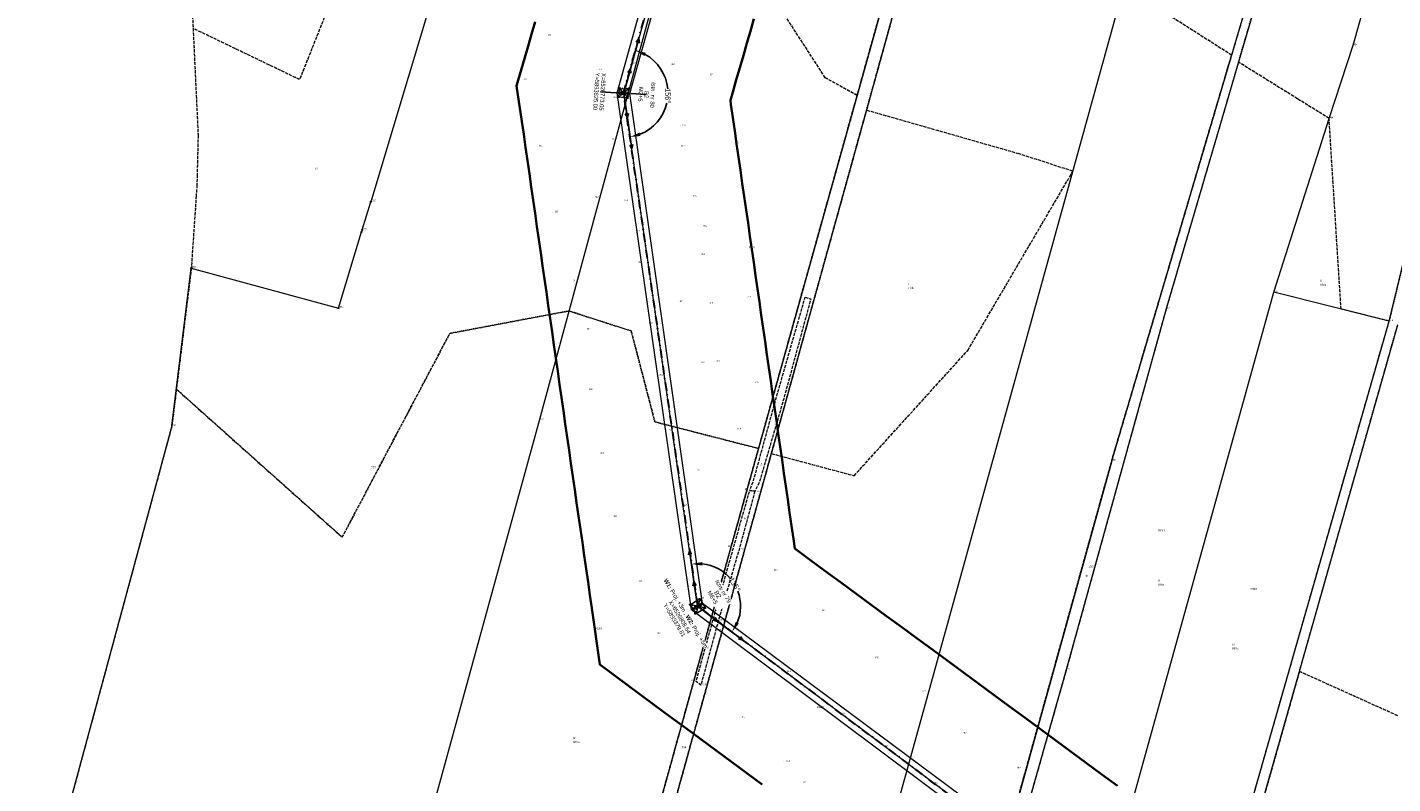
# Model space of a CAD drawing. Header units: metres. Extents: x 6524698 to 6533081, y 5883213 to 5896811.
# Tile 95 of 167: x 6526488 to 6527140, y 5893295 to 5893656. Entities that reach past the tile are written whole.
import ezdxf
from ezdxf.enums import TextEntityAlignment as Align

# ---------------------------------------------------------------- set-up
doc = ezdxf.new("R2010")
doc.units = ezdxf.units.M
doc.header["$MEASUREMENT"] = 0
for name, pattern in [('DASHDOT', [4, 2, -0.9, 0.2, -0.9]), ('mapa zasadnicza$0$1.5_0.5', [2, 1.5, -0.5]), ('mapa zasadnicza$0$219-500', [0]), ('mapa zasadnicza$0$egkk-500', [2, 1.5, -0.5]), ('mapa zasadnicza$0$egug-500', [1, 0.5, -0.5]), ('mapa zasadnicza$0$suep_wn_500', [0]), ('mapa zasadnicza$0$supp_500', [1, 0.5, -0.5])]:
    doc.linetypes.add(name, pattern=pattern)
doc.layers.get('0').update_dxf_attribs({"lineweight": 0})
doc.layers.add('@pomocnicza', color=3, linetype='Continuous', plot=False)
for name, color, linetype, lineweight in [('@Proj. słupy - blok', 1, 'Continuous', 15), ('@Proj. słupy - XY', 1, 'Continuous', 0), ('_proj_podwyz', 7, 'Continuous', 0), ('_trasa_kat_zalomu', 7, 'Continuous', 18), ('_trasa_os', 1, 'DASHDOT', 30), ('Sections span lengths and Marker Balls Plan', 7, 'Continuous', 0)]:
    doc.layers.add(name, color=color, linetype=linetype, lineweight=lineweight)
for name, color, linetype in [('@Proj. słupy - seria', 1, 'Continuous'), ('@Proj. słupy - wys.', 1, 'Continuous'), ('mapa zasadnicza$0$000 Inne (niezydentyfikowane)', 7, 'Continuous'), ('mapa zasadnicza$0$202-punkt graniczny', 7, 'Continuous'), ('mapa zasadnicza$0$202-punkt graniczny-Atr103', 7, 'Continuous'), ('mapa zasadnicza$0$203-punkt graniczny', 7, 'Continuous'), ('mapa zasadnicza$0$203-punkt graniczny-Atr104', 7, 'Continuous'), ('mapa zasadnicza$0$209-oznaczenie konturu klasyfikacyjnego', 7, 'Continuous'), ('mapa zasadnicza$0$210-oznaczenie konturu użytku gruntowego', 7, 'Continuous'), ('mapa zasadnicza$0$211-numer działki ewidencyjnej', 7, 'Continuous'), ('mapa zasadnicza$0$217-kontur klasyfikacyjny', 7, 'Continuous'), ('mapa zasadnicza$0$218-kontur użytku gruntowego', 7, 'Continuous'), ('mapa zasadnicza$0$219-działka ewidencyjna', 7, 'Continuous'), ('mapa zasadnicza$0$jezdnia', 7, 'Continuous'), ('mapa zasadnicza$0$jezdnia-Atr17', 7, 'Continuous'), ('mapa zasadnicza$0$pikieta naturalna', 7, 'Continuous'), ('mapa zasadnicza$0$pikieta naturalna-Atr2', 7, 'Continuous'), ('mapa zasadnicza$0$przewód elektroenergetyczny wysokiego napięcia', 7, 'Continuous'), ('mapa zasadnicza$0$słup przewodów napowietrznych', 7, 'Continuous')]:
    doc.layers.add(name, color=color, linetype=linetype)
doc.styles.add('mapa zasadnicza$0$STANDARD', font='Working1250', dxfattribs={"width": 0.75})
doc.styles.add('Opis', font='ARIALN.TTF')
doc.styles.add('Opis_slupy', font='ARIALN.TTF')
doc.styles.add('PLS_View', font='arial.ttf')
doc.styles.get("Standard").update_dxf_attribs({"font": 'arial.ttf'})
doc.dimstyles.new('Kat zalomu', dxfattribs={"dimtxt": 2.5, "dimasz": 5, "dimexe": 1.25, "dimexo": 0.625, "dimtad": 0, "dimtxsty": 'Opis_slupy', "dimcen": 2.5, "dimse1": 1, "dimse2": 1, "dimadec": 0, "dimazin": 0, "dimtfac": 1, "dimtmove": 0, "dimatfit": 3, "dimfxl": 1, "dimarcsym": 1})

# ---------------------------------------------------------------- blocks, each defined once
blk = doc.blocks.new('mapa zasadnicza$0$203')
at = {"linetype": 'Continuous', "lineweight": 0}
h = blk.add_hatch(color=0, dxfattribs=at)
edge = h.paths.add_edge_path()
edge.add_arc((0, 0), 0.045, 0, 360)
blk = doc.blocks.new('mapa zasadnicza$0$202')
at = {"color": 0, "linetype": 'Continuous', "lineweight": 0}
blk.add_circle((0, 0), 0.25, dxfattribs=at)
blk = doc.blocks.new('mapa zasadnicza$0$PW01')
at = {"linetype": 'Continuous', "lineweight": 13}
h = blk.add_hatch(color=0, dxfattribs=at)
edge = h.paths.add_edge_path()
edge.add_arc((0, 0), 0.045, 0, 360)
blk = doc.blocks.new('mapa zasadnicza$0$SUEP3')
at = {"color": 0, "linetype": 'Continuous'}
for p, q in [((0, 0), (12.003, 0)), ((12.003, 0), (10.003, 0.75)), ((10.003, 0.75), (11.003, 0)), ((12.003, 0), (10.003, -0.75)), ((11.003, 0), (10.003, -0.75)), ((12.003, 0), (27.003, 0)), ((27.003, 0), (25.003, 0.75)), ((25.003, 0.75), (26.003, 0)), ((27.003, 0), (25.003, -0.75)), ((26.003, 0), (25.003, -0.75))]:
    blk.add_line(p, q, dxfattribs=at)
blk = doc.blocks.new('mapa zasadnicza$0$SM05')
at = {"color": 0, "linetype": 'Continuous', "lineweight": 13}
blk.add_circle((0, 0), 0.25, dxfattribs=at)
blk = doc.blocks.new('*U2360')
at = {"layer": '@Proj. słupy - seria', "color": 0, "insert": (9.46, 5.61), "char_height": 2.2, "attachment_point": 5, "rotation": 300.68208, "style": 'Opis', "bg_fill": 3, "box_fill_scale": 2.5, "bg_fill_color": 256, "bg_fill_transparency": 0}
blk.add_mtext_dynamic_manual_height_columns('B2', width=7.2, gutter_width=12.5, heights=[-2.21], dxfattribs=at)
at = {"layer": '@Proj. słupy - XY', "color": 0, "linetype": 'Continuous', "style": 'Opis'}
for tag, p in [('Y', (-11.18, -6.63)), ('X', (-8.6, -5.1))]:
    blk.add_attdef(tag, text='', height=2, rotation=300.68208, dxfattribs=at).set_placement(p, align=Align.MIDDLE_CENTER)
at = {"layer": '@Proj. słupy - blok', "color": 0}
blk.add_line((2.15, 1.28), (0.24, 0.94), dxfattribs=at)
blk.add_lwpolyline([(2.15, 1.28), (0.94, -0.24)], dxfattribs=at)
for centre, radius in [((0, 0), 0.05), ((0.91, 3.55), 0.15), ((2.15, 1.28), 0.05), ((3.55, -0.91), 0.15)]:
    blk.add_circle(centre, radius, dxfattribs=at)
at = {"layer": '@Proj. słupy - seria', "color": 0, "style": 'Opis'}
blk.add_attdef('STAN', text='', height=2, rotation=300.68208, dxfattribs=at).set_placement((12.04, 7.14), align=Align.MIDDLE_CENTER)
at = {"layer": '@Proj. słupy - wys.', "color": 0, "insert": (7.05, 4.18), "char_height": 2, "attachment_point": 5, "rotation": 300.68208, "style": 'Opis'}
blk.add_mtext_dynamic_manual_height_columns('M6+5 ', width=6.652, gutter_width=12.5, heights=[3.6], dxfattribs=at)
at = {"layer": '@Proj. słupy - XY', "color": 0, "linetype": 'Continuous', "insert": (-9.89, -5.87), "char_height": 2.5, "attachment_point": 5, "rotation": 300.68208, "style": 'Opis', "bg_fill": 3, "box_fill_scale": 1, "bg_fill_color": 256, "bg_fill_transparency": 0}
blk.add_mtext_dynamic_manual_height_columns('\\P', width=19.7098, gutter_width=5.34, heights=[5.63], dxfattribs=at)
at = {"layer": '@Proj. słupy - blok', "color": 0}
for p, q in [((2.15, 1.28), (-3.01, -1.79)), ((-3.01, -1.79), (-0.94, 0.24))]:
    blk.add_line(p, q, dxfattribs=at)
for points in [[(3.55, -0.91), (-0.91, -3.55), (-3.55, 0.91), (0.91, 3.55)], [(0.94, -0.24), (-0.24, -0.94), (-0.94, 0.24), (0.24, 0.94)]]:
    blk.add_lwpolyline(points, close=True, dxfattribs=at)
for points in [[(3.55, -0.91), (-3.55, 0.91)], [(0.91, 3.55), (-0.91, -3.55)], [(-3.01, -1.79), (-0.24, -0.94)]]:
    blk.add_lwpolyline(points, dxfattribs=at)
for centre, radius in [((-3.55, 0.91), 0.15), ((-3.01, -1.79), 0.05), ((-0.91, -3.55), 0.15)]:
    blk.add_circle(centre, radius, dxfattribs=at)
blk = doc.blocks.new('*U2361')
at = {"layer": '@Proj. słupy - blok', "color": 0}
for p, q in [((-2.99, 0.19), (-0.64, 0.73)), ((0, 0), (-2.99, 0.19)), ((0, 0), (2.99, -0.19)), ((2.99, -0.19), (0.73, 0.64))]:
    blk.add_line(p, q, dxfattribs=at)
for points in [[(-2.99, 0.19), (-0.73, -0.64)], [(2.27, 2), (-2.27, -2)], [(2, -2.27), (-2, 2.27)], [(2.99, -0.19), (0.64, -0.73)]]:
    blk.add_lwpolyline(points, dxfattribs=at)
for points in [[(2, -2.27), (-2.27, -2), (-2, 2.27), (2.27, 2)], [(0.64, -0.73), (-0.73, -0.64), (-0.64, 0.73), (0.73, 0.64)]]:
    blk.add_lwpolyline(points, close=True, dxfattribs=at)
for centre, radius in [((-2.99, 0.19), 0.05), ((-2, 2.27), 0.15), ((0, 0), 0.05), ((2.27, 2), 0.15), ((-2.27, -2), 0.15), ((2, -2.27), 0.15), ((2.99, -0.19), 0.05)]:
    blk.add_circle(centre, radius, dxfattribs=at)
at = {"layer": '@Proj. słupy - seria', "color": 0, "insert": (10.98, -0.7), "char_height": 2, "attachment_point": 5, "rotation": 266.36697, "bg_fill": 3, "box_fill_scale": 2.5, "bg_fill_color": 256, "bg_fill_transparency": 0}
blk.add_mtext_dynamic_manual_height_columns('{\\fArial Narrow|b0|i0|c238|p34;B2}', width=7, gutter_width=12.5, heights=[2.21], dxfattribs=at)
at = {"layer": '@Proj. słupy - XY', "color": 0, "linetype": 'Continuous', "insert": (-11.48, 0.73), "char_height": 2.5, "attachment_point": 5, "rotation": 266.36697, "style": 'Opis', "bg_fill": 3, "box_fill_scale": 1, "bg_fill_color": 256, "bg_fill_transparency": 0}
blk.add_mtext_dynamic_manual_height_columns('\\P', width=19.7098, gutter_width=5.34, heights=[5.63], dxfattribs=at)
at = {"layer": '@pomocnicza'}
for p, q in [((-10.98, 0.7), (-3.49, 0.22)), ((10.98, -0.7), (3.49, -0.22))]:
    blk.add_line(p, q, dxfattribs=at)
at = {"layer": '@Proj. słupy - seria', "color": 0, "style": 'Opis'}
blk.add_attdef('STAN', text='', height=2, rotation=266.36697, dxfattribs=at).set_placement((13.97, -0.89), align=Align.MIDDLE_CENTER)
at = {"layer": '@Proj. słupy - wys.', "color": 0, "insert": (8.18, -0.52), "char_height": 2, "attachment_point": 5, "rotation": 266.36697, "style": 'Opis'}
blk.add_mtext_dynamic_manual_height_columns('M3+5 ', width=6.652, gutter_width=12.5, heights=[3.6], dxfattribs=at)
at = {"layer": '@Proj. słupy - XY', "color": 0, "linetype": 'Continuous', "style": 'Opis'}
for tag, p in [('Y', (-12.97, 0.82)), ('X', (-9.98, 0.63))]:
    blk.add_attdef(tag, text='', height=2, rotation=266.36697, dxfattribs=at).set_placement(p, align=Align.MIDDLE_CENTER)
blk = doc.blocks.new('*D2411')
at = {"layer": '_trasa_kat_zalomu', "color": 0, "lineweight": -2}
for start, end in [(39.95411, 84.15207), (337.21243, 20.51098)]:
    blk.add_arc((6526808.54, 5893379.81), 20.39, start, end, dxfattribs=at)
at = {"layer": '_trasa_kat_zalomu', "color": 0}
for points in [[(6526810.6, 5893400.93), (6526810.64, 5893399.26), (6526805.62, 5893399.99)], [(6526826.62, 5893372.33), (6526828.06, 5893371.5), (6526824.85, 5893367.58)]]:
    blk.add_solid(points, dxfattribs=at)
at = {"layer": 'Defpoints', "color": 0}
for p in [(6526773.05, 5893625), (6526820.76, 5893396.14), (6526808.54, 5893379.81), (6526808.54, 5893379.81), (6527095.03, 5893164.92)]:
    blk.add_point(p, dxfattribs=at)
at = {"layer": '_trasa_kat_zalomu', "color": 0, "insert": (6526826.16, 5893390.08), "char_height": 2.5, "attachment_point": 5, "rotation": 300.23254, "style": 'Opis_slupy'}
blk.add_mtext('135%%d', dxfattribs=at)
blk = doc.blocks.new('*D2412')
at = {"layer": '_trasa_kat_zalomu', "color": 0, "lineweight": -2}
for start, end in [(5.69014, 60.94182), (291.79158, 346.94481)]:
    blk.add_arc((6526773.05, 5893625), 21.19, start, end, dxfattribs=at)
at = {"layer": '_trasa_kat_zalomu', "color": 0}
for points in [[(6526783.65, 5893644.29), (6526783.02, 5893642.75), (6526778.71, 5893645.42)], [(6526780.69, 5893606.14), (6526781.13, 5893604.53), (6526776.08, 5893604.04)]]:
    blk.add_solid(points, dxfattribs=at)
at = {"layer": 'Defpoints', "color": 0}
for p in [(6526837.19, 5893856.22), (6526792.63, 5893633.08), (6526773.05, 5893625), (6526773.05, 5893625), (6526808.54, 5893379.81)]:
    blk.add_point(p, dxfattribs=at)
at = {"layer": '_trasa_kat_zalomu', "color": 0, "insert": (6526794.19, 5893623.66), "char_height": 2.5, "attachment_point": 5, "rotation": 270, "style": 'Opis_slupy'}
blk.add_mtext('156%%d', dxfattribs=at)

msp = doc.modelspace()

# ---------------------------------------------------------------- linework, layer by layer
at = {"layer": '_trasa_os', "linetype": 'DASHDOT', "ltscale": 2}
msp.add_lwpolyline([(6528589.986, 5891744.689), (6528580.198, 5892007.978), (6528365.87, 5892211.536), (6528143.159, 5892378.558), (6527920.541, 5892545.59), (6527693.967, 5892715.374), (6527530.815, 5892837.971), (6527304.639, 5893007.458), (6527095.026, 5893164.924), (6526808.543, 5893379.811), (6526773.046, 5893625.004), (6526837.186, 5893856.22), (6526918.697, 5894149.866), (6527004.557, 5894459.054), (6526829.193, 5894634.492), (6526625.033, 5894855.653), (6526658.914, 5895086.074), (6526701.409, 5895318.796), (6526680.866, 5895666.414), (6526660.166, 5896015.549), (6526639.565, 5896364.931), (6526621.438, 5896669.322), (6526632.668, 5896724.885)], dxfattribs=at)
at = {"layer": 'mapa zasadnicza$0$000 Inne (niezydentyfikowane)', "color": 7, "linetype": 'Continuous', "lineweight": 35, "flags": 128}
for points in [[(6526839.293, 5893294.641), (6526831.945, 5893300.055), (6526824.597, 5893305.469), (6526817.249, 5893310.883), (6526809.901, 5893316.297), (6526802.553, 5893321.711), (6526795.205, 5893327.125), (6526787.797, 5893332.584), (6526761.659, 5893351.964), (6526757.866, 5893378.939), (6526756.973, 5893385.158), (6526756.069, 5893391.45), (6526755.166, 5893397.742), (6526754.262, 5893404.033), (6526753.358, 5893410.325), (6526752.455, 5893416.617), (6526751.551, 5893422.908), (6526750.648, 5893429.2), (6526749.744, 5893435.492), (6526748.841, 5893441.783), (6526747.937, 5893448.075), (6526747.033, 5893454.367), (6526746.13, 5893460.658), (6526745.226, 5893466.95), (6526744.323, 5893473.242), (6526743.419, 5893479.533), (6526742.516, 5893485.825), (6526741.612, 5893492.117), (6526740.708, 5893498.408), (6526739.805, 5893504.7), (6526738.901, 5893510.992), (6526737.998, 5893517.283), (6526737.094, 5893523.575), (6526736.191, 5893529.867), (6526735.287, 5893536.158), (6526734.383, 5893542.45), (6526733.48, 5893548.741), (6526732.576, 5893555.033), (6526731.673, 5893561.325), (6526730.769, 5893567.616), (6526729.866, 5893573.908), (6526728.962, 5893580.2), (6526728.058, 5893586.491), (6526727.155, 5893592.783), (6526726.251, 5893599.075), (6526725.348, 5893605.366), (6526724.463, 5893611.524), (6526721.936, 5893628.474), (6526727.42, 5893647.419), (6526729.11, 5893653.258), (6526730.8, 5893659.097)], [(6526835.308, 5893660.487), (6526833.617, 5893654.648), (6526831.927, 5893648.809), (6526830.237, 5893642.97), (6526828.547, 5893637.131), (6526826.857, 5893631.292), (6526825.166, 5893625.453), (6526824.045, 5893621.579), (6526824.332, 5893619.582), (6526825.236, 5893613.29), (6526826.139, 5893606.999), (6526827.043, 5893600.707), (6526827.946, 5893594.415), (6526828.85, 5893588.124), (6526829.754, 5893581.832), (6526830.657, 5893575.54), (6526831.561, 5893569.249), (6526832.464, 5893562.957), (6526833.368, 5893556.665), (6526834.271, 5893550.374), (6526835.175, 5893544.082), (6526836.079, 5893537.79), (6526836.982, 5893531.499), (6526837.886, 5893525.207), (6526838.789, 5893518.916), (6526839.693, 5893512.624), (6526840.596, 5893506.332), (6526841.5, 5893500.041), (6526842.404, 5893493.749), (6526843.307, 5893487.457), (6526844.211, 5893481.166), (6526845.114, 5893474.874), (6526846.018, 5893468.582), (6526846.921, 5893462.291), (6526847.825, 5893455.999), (6526848.729, 5893449.707), (6526849.632, 5893443.416), (6526850.536, 5893437.124), (6526851.439, 5893430.832), (6526852.343, 5893424.541), (6526853.246, 5893418.249), (6526854.15, 5893411.957), (6526854.801, 5893407.428), (6526861.872, 5893402.218), (6526869.22, 5893396.804), (6526876.568, 5893391.39), (6526883.915, 5893385.976), (6526891.263, 5893380.562), (6526898.611, 5893375.148), (6526905.959, 5893369.734), (6526913.307, 5893364.32), (6526920.655, 5893358.906), (6526928.003, 5893353.491), (6526935.351, 5893348.077), (6526942.699, 5893342.663), (6526950.046, 5893337.249), (6526957.394, 5893331.835), (6526964.742, 5893326.421), (6526972.09, 5893321.007), (6526979.438, 5893315.593), (6526986.786, 5893310.179), (6526994.134, 5893304.765), (6527001.482, 5893299.351), (6527008.83, 5893293.937)]]:
    msp.add_lwpolyline(points, dxfattribs=at)
at = {"layer": 'mapa zasadnicza$0$217-kontur klasyfikacyjny', "color": 92, "linetype": 'mapa zasadnicza$0$egkk-500', "lineweight": 18, "flags": 128}
for points in [[(6526884.56, 5893623.86), (6526985.61, 5893985.95)], [(6526990.88, 5893984.56), (6526889.03, 5893616.81)], [(6526560.97, 5893795.87), (6526567.49, 5893655.94)], [(6526669.41, 5893759.58), (6526618.32, 5893631.49)], [(6527063.37, 5893643.16), (6527012.31, 5893675.72)], [(6526869.36, 5893632.37), (6526849.13, 5893663.63)], [(6526618.32, 5893631.49), (6526567.49, 5893655.94)], [(6526567.49, 5893655.94), (6526569.87, 5893604.9)], [(6527006.15, 5893449.37), (6527063.37, 5893643.16)], [(6527066.67, 5893639.81), (6527032.15, 5893521.94)], [(6527094.81, 5893622.33), (6527066.67, 5893639.81)], [(6526884.56, 5893623.86), (6526869.36, 5893632.37)], [(6526837.5, 5893455.2), (6526884.56, 5893623.86)], [(6527109.93, 5893612.94), (6527094.81, 5893622.33)], [(6526889.03, 5893616.81), (6526843.6, 5893452.79)], [(6526961.98, 5893595.96), (6526889.03, 5893616.81)], [(6527115.66, 5893521.84), (6527109.93, 5893612.94)], [(6526569.87, 5893604.9), (6526569.42, 5893586.02)], [(6526987.62, 5893587.69), (6526961.98, 5893595.96)], [(6526937.41, 5893502.07), (6526987.62, 5893587.69)], [(6526569.3, 5893581.02), (6526568.96, 5893576.03)], [(6526569.42, 5893586.02), (6526569.3, 5893581.02)], [(6526568.96, 5893576.03), (6526566.63, 5893541.4)], [(6526566.63, 5893541.4), (6526559.52, 5893483.55)], [(6527032.15, 5893521.94), (6526984.46, 5893349.48)], [(6527138.61, 5893516.05), (6527115.66, 5893521.84)], [(6526690.07, 5893510.19), (6526746.97, 5893520.93)], [(6526746.97, 5893520.93), (6526776.67, 5893511.36)], [(6527063.32, 5893252.67), (6527138.61, 5893516.05)], [(6526638.67, 5893412.8), (6526690.07, 5893510.19)], [(6526776.67, 5893511.36), (6526787.98, 5893467.92)], [(6526883.14, 5893442.2), (6526937.41, 5893502.07)], [(6526559.52, 5893483.55), (6526557.36, 5893465.98)], [(6526559.52, 5893483.55), (6526638.67, 5893412.8)], [(6526557.36, 5893465.98), (6526489.75, 5893215.98)], [(6526787.98, 5893467.92), (6526837.5, 5893455.2)], [(6526843.6, 5893452.79), (6526785.94, 5893244.61)], [(6526818.72, 5893387.9), (6526837.5, 5893455.2)], [(6526843.6, 5893452.79), (6526883.14, 5893442.2)], [(6526908.23, 5893096.55), (6527006.15, 5893449.37)], [(6526778.65, 5893243.19), (6526818.72, 5893387.9)], [(6526984.46, 5893349.48), (6526938.07, 5893185.64)], [(6527095.77, 5893348.65), (6527068.27, 5893251.58)], [(6527142.64, 5893327.51), (6527095.77, 5893348.65)]]:
    msp.add_lwpolyline(points, dxfattribs=at)
at = {"layer": 'mapa zasadnicza$0$218-kontur użytku gruntowego', "color": 3, "linetype": 'mapa zasadnicza$0$egug-500', "lineweight": 18, "flags": 128}
for points in [[(6526985.61, 5893985.95), (6526884.56, 5893623.86)], [(6526889.03, 5893616.81), (6526990.88, 5893984.56)], [(6526560.97, 5893795.87), (6526567.49, 5893655.94)], [(6526669.41, 5893759.58), (6526618.32, 5893631.49)], [(6527063.37, 5893643.16), (6527012.31, 5893675.72)], [(6527070.13, 5893666.02), (6527063.37, 5893643.16)], [(6527066.67, 5893639.81), (6527074.3, 5893665.86)], [(6526869.36, 5893632.37), (6526849.13, 5893663.63)], [(6526618.32, 5893631.49), (6526567.49, 5893655.94)], [(6526567.49, 5893655.94), (6526569.87, 5893604.9)], [(6527063.37, 5893643.16), (6527006.15, 5893449.37)], [(6527066.67, 5893639.81), (6527032.15, 5893521.94)], [(6527094.81, 5893622.33), (6527066.67, 5893639.81)], [(6526884.56, 5893623.86), (6526869.36, 5893632.37)], [(6526884.56, 5893623.86), (6526837.5, 5893455.2)], [(6527109.93, 5893612.94), (6527094.81, 5893622.33)], [(6527164.95, 5893624.71), (6527138.61, 5893516.05)], [(6526843.6, 5893452.79), (6526889.03, 5893616.81)], [(6526961.98, 5893595.96), (6526889.03, 5893616.81)], [(6527115.66, 5893521.84), (6527109.93, 5893612.94)], [(6526569.87, 5893604.9), (6526569.42, 5893586.02)], [(6526987.62, 5893587.69), (6526961.98, 5893595.96)], [(6526937.41, 5893502.07), (6526987.62, 5893587.69)], [(6526569.3, 5893581.02), (6526568.96, 5893576.03)], [(6526569.42, 5893586.02), (6526569.3, 5893581.02)], [(6526568.96, 5893576.03), (6526566.63, 5893541.4)], [(6526566.63, 5893541.4), (6526559.52, 5893483.55)], [(6527032.15, 5893521.94), (6526984.46, 5893349.48)], [(6527138.61, 5893516.05), (6527115.66, 5893521.84)], [(6526746.97, 5893520.93), (6526690.07, 5893510.19)], [(6526776.67, 5893511.36), (6526746.97, 5893520.93)], [(6527063.32, 5893252.67), (6527138.61, 5893516.05)], [(6526690.07, 5893510.19), (6526638.67, 5893412.8)], [(6526787.98, 5893467.92), (6526776.67, 5893511.36)], [(6527139.66, 5893503.57), (6527142.7, 5893514.3)], [(6526883.14, 5893442.2), (6526937.41, 5893502.07)], [(6527126.36, 5893456.63), (6527139.66, 5893503.57)], [(6526559.52, 5893483.55), (6526557.36, 5893465.98)], [(6526638.67, 5893412.8), (6526559.52, 5893483.55)], [(6526557.36, 5893465.98), (6526489.75, 5893215.98)], [(6526837.5, 5893455.2), (6526787.98, 5893467.92)], [(6527111.08, 5893402.69), (6527126.36, 5893456.63)], [(6526785.94, 5893244.61), (6526843.6, 5893452.79)], [(6526837.5, 5893455.2), (6526818.72, 5893387.9)], [(6526843.6, 5893452.79), (6526883.14, 5893442.2)], [(6527006.15, 5893449.37), (6526908.23, 5893096.55)], [(6527095.77, 5893348.65), (6527111.08, 5893402.69)], [(6526818.72, 5893387.9), (6526778.65, 5893243.19)], [(6526984.46, 5893349.48), (6526938.07, 5893185.64)], [(6527095.77, 5893348.65), (6527068.27, 5893251.58)], [(6527142.64, 5893327.51), (6527095.77, 5893348.65)]]:
    msp.add_lwpolyline(points, dxfattribs=at)
at = {"layer": 'mapa zasadnicza$0$219-działka ewidencyjna', "color": 7, "linetype": 'mapa zasadnicza$0$219-500', "lineweight": 18, "flags": 128}
for points in [[(6526880.63, 5894013.81), (6526732.89, 5893469.02)], [(6526752.74, 5893124.73), (6526990.88, 5893984.56)], [(6526985.61, 5893985.95), (6526818.72, 5893387.9)], [(6526736.34, 5892679.42), (6527040.64, 5893779.34)], [(6527006.15, 5893449.37), (6527097.88, 5893759.97)], [(6526705.38, 5893749.82), (6526652.39, 5893573.14)], [(6527121.41, 5893647.88), (6527130.89, 5893681.16)], [(6527074.3, 5893665.86), (6527032.15, 5893521.94)], [(6527109.93, 5893612.94), (6527121.41, 5893647.88)], [(6527138.61, 5893516.05), (6527164.95, 5893624.71)], [(6527083.62, 5893529.93), (6527109.93, 5893612.94)], [(6526648.22, 5893559.64), (6526652.39, 5893573.14)], [(6526636.89, 5893522.29), (6526647.93, 5893558.68)], [(6526648.22, 5893559.64), (6526647.93, 5893558.68)], [(6526557.36, 5893465.98), (6526566.63, 5893541.4)], [(6526566.63, 5893541.4), (6526636.89, 5893522.29)], [(6527006.65, 5893252.71), (6527083.62, 5893529.93)], [(6527138.61, 5893516.05), (6527083.62, 5893529.93)], [(6527032.15, 5893521.94), (6526984.46, 5893349.48)], [(6527063.32, 5893252.67), (6527138.61, 5893516.05)], [(6527068.27, 5893251.58), (6527142.7, 5893514.3)], [(6526557.36, 5893465.98), (6526485.42, 5893199.99)], [(6526732.89, 5893469.02), (6526608.02, 5893014.31)], [(6527006.15, 5893449.37), (6526908.23, 5893096.55)], [(6526818.72, 5893387.9), (6526633.43, 5892718.73)], [(6526984.46, 5893349.48), (6526938.07, 5893185.64)]]:
    msp.add_lwpolyline(points, dxfattribs=at)
at = {"layer": 'mapa zasadnicza$0$jezdnia', "color": 7, "linetype": 'mapa zasadnicza$0$1.5_0.5', "lineweight": 18, "flags": 128}
for points in [[(6526859.75, 5893527.47), (6526862.44, 5893526.67), (6526849.52, 5893478.93), (6526837.94, 5893439.25), (6526835.71, 5893434.73), (6526833.28, 5893435.18), (6526835.11, 5893439.86), (6526846.16, 5893480.09)], [(6526835.71, 5893434.73), (6526828.21, 5893406.95), (6526818.24, 5893372.71), (6526809.95, 5893342.05), (6526807.64, 5893343.79), (6526815.94, 5893373.88), (6526825.66, 5893408.15), (6526833.28, 5893435.18)]]:
    msp.add_lwpolyline(points, close=True, dxfattribs=at)
at = {"layer": 'mapa zasadnicza$0$przewód elektroenergetyczny wysokiego napięcia', "color": 1, "linetype": 'mapa zasadnicza$0$suep_wn_500', "lineweight": 18, "flags": 128}
for points in [[(6526773.17, 5893625.05), (6526837.44, 5893856.5)], [(6526808.35, 5893379.77), (6526773.17, 5893625.05)], [(6527094.79, 5893165.02), (6526808.35, 5893379.77)]]:
    msp.add_lwpolyline(points, dxfattribs=at)
at = {"layer": 'mapa zasadnicza$0$słup przewodów napowietrznych', "color": 7, "linetype": 'mapa zasadnicza$0$supp_500', "lineweight": 18, "flags": 128}
for points in [[(6526771, 5893623.29), (6526771.29, 5893627.38), (6526775.34, 5893627.25), (6526775.13, 5893622.72)], [(6526771, 5893623.29), (6526775.34, 5893627.25)], [(6526771.29, 5893627.38), (6526775.13, 5893622.72)], [(6526771, 5893623.29), (6526775.13, 5893622.72)], [(6526807.31, 5893376.21), (6526804.78, 5893380.62), (6526809.31, 5893383.32), (6526811.91, 5893379.02)], [(6526804.78, 5893380.62), (6526811.91, 5893379.02)], [(6526807.31, 5893376.21), (6526809.31, 5893383.32)], [(6526807.31, 5893376.21), (6526811.91, 5893379.02)]]:
    msp.add_lwpolyline(points, dxfattribs=at)

# ---------------------------------------------------------------- block references
at = {"layer": 'mapa zasadnicza$0$202-punkt graniczny', "color": 7, "linetype": 'Continuous', "lineweight": 18}
for p in [(6526652.39, 5893573.14), (6526647.93, 5893558.68), (6526648.22, 5893559.64), (6526566.63, 5893541.4), (6526636.89, 5893522.29)]:
    msp.add_blockref('mapa zasadnicza$0$202', p, dxfattribs=at)
at = {"layer": 'mapa zasadnicza$0$203-punkt graniczny', "color": 7, "linetype": 'Continuous', "lineweight": 18}
for p in [(6527121.41, 5893647.88), (6527109.93, 5893612.94), (6527083.62, 5893529.93), (6527032.15, 5893521.94), (6527138.61, 5893516.05), (6526557.36, 5893465.98), (6526732.89, 5893469.02), (6527006.15, 5893449.37), (6526818.72, 5893387.9), (6526984.46, 5893349.48)]:
    msp.add_blockref('mapa zasadnicza$0$203', p, dxfattribs=at)
at = {"layer": 'mapa zasadnicza$0$pikieta naturalna', "color": 7, "linetype": 'Continuous', "lineweight": 13}
for p, rotation in [((6526739.02, 5893652.46), 179.843), ((6526776.55, 5893639.08), 179.975), ((6526778.12, 5893645.09), 179.918), ((6526760.56, 5893636.14), 180.0339999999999), ((6526795.32, 5893638.39), 180.0409999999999), ((6526813.54, 5893633.47), 179.779), ((6526724.48, 5893631.28), 179.983), ((6526771, 5893623.29), 179.97), ((6526800.41, 5893609.38), 179.965), ((6526767, 5893602.79), 179.94), ((6526825.99, 5893601.09), 180.0329999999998), ((6526731.4, 5893599.44), 180.0249999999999), ((6526799.95, 5893599.24), 179.793), ((6526758.77, 5893575.23), 180.072), ((6526805.24, 5893575.52), 179.964), ((6526739.08, 5893568.11), 179.967), ((6526772.77, 5893573.32), 180.019), ((6526810.48, 5893561.16), 179.864), ((6526778, 5893558.67), 179.79), ((6526809.26, 5893547.67), 179.968), ((6526779.43, 5893543.92), 179.917), ((6526747.44, 5893535.35), 180.0009999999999), ((6526798.74, 5893525.29), 179.994), ((6526812.81, 5893524.39), 179.94), ((6526831.37, 5893527.35), 180.0039999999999), ((6526784.07, 5893514.97), 180.0049999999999), ((6526754.77, 5893511.71), 180.018), ((6526808.93, 5893495.87), 179.971), ((6526816.3, 5893496.59), 180.0969999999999), ((6526788.96, 5893489.97), 180.0259999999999), ((6526755.58, 5893483.33), 180.0809999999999), ((6526834.91, 5893486.51), 179.747), ((6526793.52, 5893463.51), 179.983), ((6526826.85, 5893464.32), 180.0379999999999), ((6526761, 5893452.78), 180.0729999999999), ((6526806.49, 5893444.59), 180.0029999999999), ((6526833.28, 5893435.18), 179.661), ((6526835.71, 5893434.73), 180.092), ((6526800.84, 5893427.66), 179.821), ((6526767.6, 5893422.46), 179.721), ((6526825.66, 5893408.15), 179.969), ((6526828.21, 5893406.95), 180.0029999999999), ((6526805.24, 5893399.84), 179.822), ((6526779.18, 5893391.49), 179.922), ((6526843.51, 5893396.52), 179.78), ((6526809.31, 5893383.32), 180.019), ((6526815.94, 5893373.88), 179.991), ((6526818.24, 5893372.71), 179.952), ((6526866.79, 5893377.69), 180.079), ((6526788.17, 5893366.57), 180.104), ((6526817.25, 5893368.18), 180.0039999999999), ((6526892.17, 5893354.81), 179.789), ((6526850.18, 5893348.4), 179.77), ((6526807.64, 5893343.79), 179.755), ((6526809.95, 5893342.05), 179.964), ((6526914.96, 5893338.94), 180.118), ((6526828.25, 5893326.77), 180.0999999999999), ((6526876.38, 5893328.22), 179.85), ((6526896.56, 5893312.69), 180.0099999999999), ((6526934.2, 5893318.9), 179.934), ((6526849.42, 5893305.43), 179.929), ((6526960.24, 5893302.62), 180.0299999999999), ((6526857.95, 5893295.47), 180.0309999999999)]:
    msp.add_blockref('mapa zasadnicza$0$PW01', p, dxfattribs=dict(at, rotation=rotation))
at = {"layer": 'mapa zasadnicza$0$przewód elektroenergetyczny wysokiego napięcia', "color": 1, "linetype": 'Continuous', "lineweight": 18}
for p, rotation in [((6526773.17, 5893625.05), 74.48100000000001), ((6526773.17, 5893625.05), 278.162), ((6526808.35, 5893379.77), 98.16200000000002), ((6526808.35, 5893379.77), 323.14)]:
    msp.add_blockref('mapa zasadnicza$0$SUEP3', p, dxfattribs=dict(at, rotation=rotation))
at = {"layer": 'mapa zasadnicza$0$słup przewodów napowietrznych', "color": 7, "linetype": 'Continuous', "lineweight": 18}
for p in [(6526771.29, 5893627.38), (6526775.34, 5893627.25), (6526771, 5893623.29), (6526775.13, 5893622.72), (6526804.78, 5893380.62), (6526809.31, 5893383.32), (6526811.91, 5893379.02), (6526807.31, 5893376.21)]:
    msp.add_blockref('mapa zasadnicza$0$SM05', p, dxfattribs=at)

# ---------------------------------------------------------------- texts
at = {"layer": 'mapa zasadnicza$0$202-punkt graniczny-Atr103', "color": 7, "style": 'mapa zasadnicza$0$STANDARD', "width": 0.667}
for s, p in [('10936', (6526652.39, 5893573.14)), ('10935', (6526648.22, 5893559.64)), ('10961', (6526647.93, 5893558.68)), ('10929', (6526566.63, 5893541.4)), ('10934', (6526636.89, 5893522.29))]:
    msp.add_text(s, height=0.75, dxfattribs=at).set_placement(p, align=Align.BOTTOM_LEFT)
at = {"layer": 'mapa zasadnicza$0$203-punkt graniczny-Atr104', "color": 7, "style": 'mapa zasadnicza$0$STANDARD', "width": 0.667}
for s, p in [('9934', (6527121.41, 5893647.88)), ('9930', (6527109.93, 5893612.94)), ('1550', (6527083.62, 5893529.93)), ('1492', (6527032.15, 5893521.94)), ('1519', (6527138.61, 5893516.05)), ('1116', (6526732.89, 5893469.02)), ('1090', (6526557.36, 5893465.98)), ('1398', (6527006.15, 5893449.37)), ('1229', (6526818.72, 5893387.9)), ('1493', (6526984.46, 5893349.48))]:
    msp.add_text(s, height=0.75, dxfattribs=at).set_placement(p)
at = {"layer": 'mapa zasadnicza$0$209-oznaczenie konturu klasyfikacyjnego', "color": 3, "linetype": 'Continuous', "lineweight": 18, "style": 'mapa zasadnicza$0$STANDARD', "width": 0.79}
for s, p in [('RIVb', (6526833, 5893551.89)), ('RIVb', (6526908.54, 5893532.41)), ('RIVa', (6527105.47, 5893534.03)), ('RIVa', (6527028.18, 5893390.65)), ('RIVa', (6527063.82, 5893360.1)), ('RIVa', (6526749.09, 5893315.41))]:
    msp.add_text(s, height=1, dxfattribs=at).set_placement(p, align=Align.TOP_LEFT)
at = {"layer": 'mapa zasadnicza$0$210-oznaczenie konturu użytku gruntowego', "color": 3, "linetype": 'Continuous', "lineweight": 18, "style": 'mapa zasadnicza$0$STANDARD', "width": 0.79}
for s, p in [('R', (6526625.94, 5893588.43)), ('R', (6527105.47, 5893534.93)), ('R', (6526908.54, 5893533.31)), ('dr', (6526993.7, 5893394.01)), ('R', (6527028.18, 5893391.55)), ('R', (6527063.82, 5893361)), ('R', (6526749.09, 5893316.31))]:
    msp.add_text(s, height=1, dxfattribs=at).set_placement(p)
at = {"layer": 'mapa zasadnicza$0$211-numer działki ewidencyjnej', "color": 7, "linetype": 'Continuous', "lineweight": 18, "style": 'mapa zasadnicza$0$STANDARD', "width": 0.79}
for s, p in [('232', (6526652.52, 5893446.68)), ('230', (6526995.28, 5893399.43)), ('262/3', (6526865.3, 5893332.18))]:
    msp.add_text(s, height=1, dxfattribs=at).set_placement(p, align=Align.TOP_LEFT)
for s, p in [('265/1', (6527028.21, 5893415.55)), ('266/1', (6527072.43, 5893387.54)), ('233/1', (6526759.51, 5893368.57)), ('234', (6526800.79, 5893311.85))]:
    msp.add_text(s, height=1, dxfattribs=at).set_placement(p)
at = {"layer": 'mapa zasadnicza$0$jezdnia-Atr17', "color": 7, "style": 'mapa zasadnicza$0$STANDARD', "width": 0.667}
for rotation, p in [(72.35, (6526857.6, 5893512.58)), (75.813, (6526838.96, 5893447.03)), (75.866, (6526831.07, 5893421.02)), (69.73, (6526813.37, 5893359.5))]:
    msp.add_text('j.gr.', height=0.75, rotation=rotation, dxfattribs=at).set_placement(p)
at = {"layer": 'mapa zasadnicza$0$pikieta naturalna-Atr2', "color": 7, "style": 'mapa zasadnicza$0$STANDARD', "width": 0.667}
for s, p in [('88.2', (6526736.85, 5893652.53)), ('88.4', (6526779.06, 5893645.04)), ('88.3', (6526777.27, 5893639.03)), ('88.0', (6526796.01, 5893638.42)), ('88.1', (6526761.27, 5893636)), ('87.7', (6526814.22, 5893633.53)), ('88.3', (6526725.24, 5893631.35)), ('88.6', (6526768.25, 5893622.73)), ('87.8', (6526801.06, 5893609.41)), ('88.2', (6526732.59, 5893599.43)), ('88.7', (6526767.65, 5893602.84)), ('87.7', (6526800.52, 5893599.44)), ('87.4', (6526826.72, 5893600.99)), ('88.2', (6526759.59, 5893575.03)), ('87.9', (6526773.56, 5893573.53)), ('87.8', (6526806.29, 5893575.58)), ('88.2', (6526740.2, 5893568.09)), ('88.2', (6526811.25, 5893561.24)), ('88.1', (6526779.09, 5893558.9)), ('88.2', (6526810.32, 5893547.66)), ('88.3', (6526780.26, 5893543.95)), ('88.9', (6526748.35, 5893535.15)), ('88.1', (6526832.25, 5893527.38)), ('88.1', (6526799.86, 5893525.28)), ('87.9', (6526814.05, 5893524.45)), ('88.3', (6526785.2, 5893514.88)), ('88.8', (6526755.62, 5893511.94)), ('88.0', (6526810.1, 5893496.03)), ('87.8', (6526817.4, 5893496.52)), ('88.2', (6526790.25, 5893490.01)), ('88.8', (6526756.51, 5893483.12)), ('87.9', (6526835.75, 5893486.47)), ('88.3', (6526794.64, 5893463.67)), ('88.0', (6526827.5, 5893464.31)), ('88.8', (6526762.09, 5893452.7)), ('88.6', (6526807.72, 5893444.52)), ('88.4', (6526830.91, 5893435.38)), ('88.5', (6526836.49, 5893434.36)), ('88.7', (6526801.6, 5893427.7)), ('88.9', (6526768.33, 5893422.48)), ('88.5', (6526822.93, 5893408.14)), ('88.6', (6526829.03, 5893406.8)), ('88.3', (6526806.59, 5893399.95)), ('88.3', (6526844.94, 5893396.67)), ('88.4', (6526780.3, 5893391.48)), ('88.1', (6526809.95, 5893383.41)), ('88.1', (6526867.83, 5893377.61)), ('87.8', (6526814.11, 5893374.66)), ('88.1', (6526819.33, 5893372.96)), ('88.0', (6526789.18, 5893366.51)), ('88.0', (6526817.9, 5893368.18)), ('87.5', (6526893.07, 5893354.89)), ('88.1', (6526851.19, 5893348.42)), ('87.4', (6526805.28, 5893344.03)), ('87.5', (6526810.77, 5893342.04)), ('87.0', (6526915.78, 5893338.8)), ('87.5', (6526829.32, 5893326.63)), ('88.0', (6526876.99, 5893328.26)), ('86.2', (6526935.33, 5893318.89)), ('86.9', (6526897.38, 5893312.78)), ('88.3', (6526850.89, 5893305.45)), ('86.2', (6526961.07, 5893302.34)), ('88.5', (6526858.64, 5893295.41)), ('85.8', (6526921.27, 5893295.03))]:
    msp.add_text(s, height=0.75, dxfattribs=at).set_placement(p)

# ---------------------------------------------------------------- next in the draw order: block references
for name, p, values in [('*U2361', (6526773.046, 5893625.004), {'STAN': 'Istn. nr 80', 'X': 'X=6526773.05', 'Y': 'Y=5893625.00'}), ('*U2360', (6526808.543, 5893379.811), {'STAN': 'Istn. nr 79', 'X': 'X=6526808.54', 'Y': 'Y=5893379.81'})]:
    msp.add_blockref(name, p).add_auto_attribs(values)

# ---------------------------------------------------------------- next in the draw order: linework, layer by layer
at = {"layer": 'Sections span lengths and Marker Balls Plan', "color": 1, "flags": 128}
for points in [[(6528587.188, 5891744.577), (6528577.92, 5892006.949), (6528364.256, 5892209.626), (6528141.479, 5892376.318), (6527918.861, 5892543.35), (6527692.286, 5892713.134), (6527529.134, 5892835.731), (6527302.959, 5893005.217), (6527093.345, 5893162.685), (6526805.533, 5893378.025), (6526770.052, 5893625.195), (6526834.488, 5893856.969), (6526921.106, 5894149.197), (6527002.139, 5894458.418), (6526827.029, 5894632.413), (6526621.689, 5894854.62), (6526661.381, 5895085.668), (6526701.409, 5895318.796), (6526678.071, 5895666.249), (6526657.371, 5896015.383), (6526636.77, 5896364.766), (6526617.947, 5896669.567), (6526630.708, 5896725.281)], [(6528593.583, 5891744.832), (6528583.388, 5892009.419), (6528368, 5892214.057), (6528145.319, 5892381.438), (6527922.701, 5892548.47), (6527696.127, 5892718.253), (6527532.976, 5892840.85), (6527306.799, 5893010.338), (6527097.187, 5893167.803), (6526810.693, 5893381.087), (6526776.04, 5893624.814), (6526840.655, 5893855.257), (6526921.106, 5894149.197), (6527007.942, 5894459.944), (6526831.356, 5894636.57), (6526627.422, 5894856.391), (6526661.381, 5895085.668), (6526701.409, 5895318.795), (6526684.46, 5895666.627), (6526663.76, 5896015.761), (6526643.159, 5896365.143), (6526623.932, 5896669.147), (6526634.628, 5896724.489)]]:
    msp.add_lwpolyline(points, dxfattribs=at)

# ---------------------------------------------------------------- next in the draw order: dimensions: what is measured, and where the dimension line sits
at = {"layer": '_trasa_kat_zalomu'}
dim = msp.add_angular_dim_2l(base=(6526792.632, 5893633.08), line1=((6526808.543, 5893379.811), (6526773.046, 5893625.004)), line2=((6526773.046, 5893625.004), (6526837.186, 5893856.22)), dimstyle='Kat zalomu', dxfattribs=at)
dim.commit()
dim.dimension.update_dxf_attribs({"geometry": '*D2412', "text_midpoint": (6526794.189, 5893623.661), "text_rotation": 270})
dim = msp.add_angular_dim_2l(base=(6526820.757, 5893396.138), line1=((6527095.026, 5893164.924), (6526808.543, 5893379.811)), line2=((6526808.543, 5893379.811), (6526773.046, 5893625.004)), dimstyle='Kat zalomu', dxfattribs=at)
dim.commit()
dim.dimension.update_dxf_attribs({"geometry": '*D2411', "text_midpoint": (6526826.16, 5893390.078), "dimtype": 162})

# ---------------------------------------------------------------- next in the draw order: texts
at = {"layer": '_proj_podwyz', "linetype": 'Continuous', "insert": (6526802.515, 5893376.234), "char_height": 2, "attachment_point": 5, "rotation": 301, "style": 'PLS_View', "bg_fill": 3, "box_fill_scale": 1.1, "bg_fill_color": 256, "bg_fill_transparency": 0}
msp.add_mtext_dynamic_manual_height_columns('{\\fArial|b1|i0|c238|p34;\\C7;W1: \\fArial|b0|i0|c238|p34;\\C1;Proj. +3m\\C7; , \\fArial|b1|i0|c238|p34;W2: \\fArial|b0|i0|c238|p34;\\C1;Proj. +5m}', width=38.03228, gutter_width=12.5, heights=[-2.596], dxfattribs=at)

doc.saveas('drawing.dxf')
